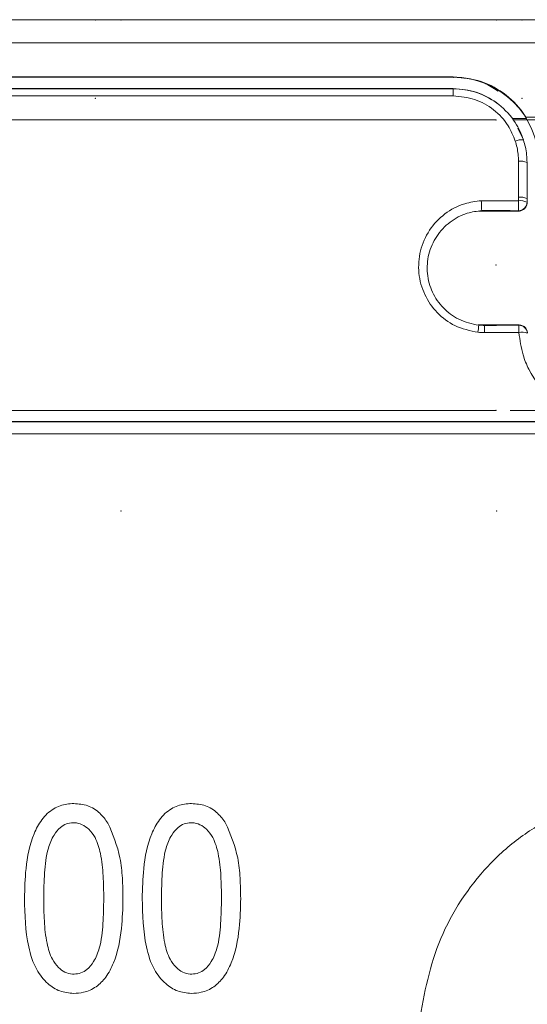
# Model space of a CAD drawing. Header units: metres. Extents: x 7168 to 12828, y 1523 to 3619.
# Tile 81 of 133: x 12037.22 to 12039, y 2245.87 to 2249.32. Entities that reach past the tile are written whole.
import ezdxf

# ---------------------------------------------------------------- set-up
doc = ezdxf.new("R2010")
doc.units = ezdxf.units.M

msp = doc.modelspace()

# ---------------------------------------------------------------- linework, layer by layer
at = {"color": 7, "linetype": 'Continuous', "lineweight": 0}
for p, q in [((12034.7831, 2249.3244, -17586.4959), (12044.9831, 2249.3244, -17586.4959)), ((12037.4831, 2249.3237, -17586.4959), (12037.5731, 2249.3237, -17586.4959)), ((12038.8931, 2249.3237, -17586.4959), (12038.9831, 2249.3237, -17586.4959)), ((12044.9831, 2249.2427, -17586.4959), (12034.7831, 2249.2427, -17586.4959)), ((12036.3411, 2249.1234, -17586.4959), (12038.7411, 2249.1234, -17586.4959)), ((12036.3411, 2249.1225, -17586.4959), (12038.7411, 2249.1225, -17586.4959)), ((12038.7411, 2249.1225, -17586.4959), (12036.3411, 2249.1225, -17586.4959)), ((12038.7411, 2249.1225, -17586.4959), (12038.7411, 2249.1234, -17586.4959)), ((12036.3411, 2249.0825, -17586.4959), (12038.7411, 2249.0825, -17586.4959)), ((12036.3411, 2249.0816, -17586.4959), (12038.7411, 2249.0816, -17586.4959)), ((12038.7411, 2249.0816, -17586.4959), (12038.7411, 2249.0825, -17586.4959)), ((12038.7411, 2249.0569, -17586.4959), (12038.7411, 2249.0816, -17586.4959)), ((12038.7411, 2249.0569, -17586.4959), (12036.3411, 2249.0569, -17586.4959)), ((12038.9982, 2248.9772, -17586.4959), (12038.9493, 2248.9773, -17586.4959)), ((12036.1911, 2248.9725, -17586.4959), (12038.8911, 2248.9725, -17586.4959)), ((12038.9681, 2248.9429, -17586.4959), (12038.9885, 2248.9025, -17586.4959)), ((12038.9877, 2248.9022, -17586.4959), (12038.9885, 2248.9025, -17586.4959)), ((12038.9703, 2248.7012, -17586.4959), (12038.9703, 2248.8275, -17586.4959)), ((12039.0003, 2248.8225, -17586.4959), (12039.0011, 2248.8225, -17586.4959)), ((12039.0011, 2248.8225, -17586.4959), (12039.0011, 2248.6964, -17586.4959)), ((12038.9703, 2248.6884, -17586.4959), (12038.9703, 2248.7012, -17586.4959)), ((12039.0003, 2248.6964, -17586.4959), (12039.0011, 2248.6964, -17586.4959)), ((12039.0003, 2248.6836, -17586.4959), (12039.0011, 2248.6827, -17586.4959)), ((12039.0011, 2248.6964, -17586.4959), (12039.0011, 2248.6827, -17586.4959)), ((12038.8411, 2248.6525, -17586.4959), (12038.8311, 2248.6515, -17586.4959)), ((12038.841, 2248.6539, -17586.4959), (12038.841, 2248.6539, -17586.4959)), ((12038.841, 2248.6534, -17586.4959), (12038.841, 2248.6539, -17586.4959)), ((12038.8411, 2248.6525, -17586.4959), (12038.841, 2248.6534, -17586.4959)), ((12038.9703, 2248.6533, -17586.4959), (12038.9701, 2248.6536, -17586.4959)), ((12038.9709, 2248.6527, -17586.4959), (12038.9703, 2248.6533, -17586.4959)), ((12038.9711, 2248.6525, -17586.4959), (12038.9709, 2248.6527, -17586.4959)), ((12038.831, 2248.252, -17586.4959), (12038.8311, 2248.2535, -17586.4959)), ((12038.8311, 2248.2535, -17586.4959), (12038.8511, 2248.2525, -17586.4959)), ((12038.8511, 2248.2525, -17586.4959), (12038.8511, 2248.251, -17586.4959)), ((12038.8511, 2248.2504, -17586.4959), (12038.8511, 2248.251, -17586.4959)), ((12038.8511, 2248.249, -17586.4959), (12038.8511, 2248.2504, -17586.4959)), ((12038.8511, 2248.2467, -17586.4959), (12038.8511, 2248.249, -17586.4959)), ((12038.9713, 2248.2514, -17586.4959), (12038.9723, 2248.2525, -17586.4959)), ((12038.8511, 2248.2436, -17586.4959), (12038.8511, 2248.2467, -17586.4959)), ((12038.8511, 2248.2397, -17586.4959), (12038.8511, 2248.2436, -17586.4959)), ((12038.8511, 2248.2353, -17586.4959), (12038.8511, 2248.2397, -17586.4959)), ((12038.8511, 2248.2305, -17586.4959), (12038.8511, 2248.2353, -17586.4959)), ((12038.8511, 2248.2253, -17586.4959), (12038.8511, 2248.2305, -17586.4959)), ((12036.1911, 2247.9525, -17586.4959), (12038.8911, 2247.9525, -17586.4959)), ((12039.3411, 2247.9525, -17586.4959), (12038.9411, 2247.9525, -17586.4959)), ((12035.614, 2247.9129, -17586.4959), (12044.1522, 2247.9129, -17586.4959)), ((12035.614, 2247.9125, -17586.4959), (12041.6481, 2247.9125, -17586.4959)), ((12039.2003, 2247.9134, -17586.4959), (12035.882, 2247.9134, -17586.4959)), ((12044.1522, 2247.8695, -17586.4959), (12035.614, 2247.8695, -17586.4959))]:
    msp.add_line(p, q, dxfattribs=at)
for centre, radius, start, end in [((12038.7411, 2248.8225, -17586.4959), 0.3, 0, 90), ((12038.9801, 2248.8544, -17586.4959), 0.0484, 81.0051, 115.655), ((12038.9774, 2248.7777, -17586.4959), 0.0503, 62.9846, 98.1984), ((12038.9774, 2248.6502, -17586.4959), 0.0515, 63.6804, 98.0168), ((12048.1009, 2248.6219, -17586.4959), 9.1309, 179.58243, 179.80127), ((12038.9703, 2248.6836, -17586.4959), 0.03, 269.6515, 0.1047), ((12038.9774, 2248.6373, -17586.4959), 0.0516, 63.7509, 97.999), ((12039.2537, 2248.1896, -17586.4959), 0.4273, 171.6022, 175.0434), ((12032.7192, 2248.189, -17586.4959), 6.2523, 0.33635, 0.57126), ((12038.9715, 2248.2214, -17586.4959), 0.03, 4.5781, 90.3788), ((12038.9828, 2248.1708, -17586.4959), 0.0561, 70.7329, 101.7118)]:
    msp.add_arc(centre, radius, start, end, dxfattribs=at)
for points, knots in [([(12038.7411, 2249.1234, -17586.4959), (12038.7745, 2249.1202, -17586.4959), (12038.8413, 2249.1137, -17586.4959), (12038.9303, 2249.0632, -17586.4959), (12038.9768, 2249.0127, -17586.4959), (12038.9952, 2248.9836, -17586.4959), (12038.996, 2248.9825, -17586.4959)], [0, 0, 0, 0, 0.327965, 0.655876, 0.986348, 1, 1, 1, 1]), ([(12038.8985, 2249.073, -17586.4959), (12038.8826, 2249.0838, -17586.4959), (12038.8361, 2249.1155, -17586.4959), (12038.7789, 2249.1197, -17586.4959), (12038.7411, 2249.1225, -17586.4959)], [0, 0, 0, 0, 0.341116, 1, 1, 1, 1]), ([(12038.7411, 2249.0825, -17586.4959), (12038.7688, 2249.0803, -17586.4959), (12038.824, 2249.0757, -17586.4959), (12038.8711, 2249.0468, -17586.4959), (12038.8946, 2249.0324, -17586.4959)], [0, 0, 0, 0, 0.499915, 1, 1, 1, 1]), ([(12038.7411, 2249.0816, -17586.4959), (12038.7411, 2249.0816, -17586.4959), (12038.7698, 2249.0816, -17586.4959), (12038.8276, 2249.0719, -17586.4959), (12038.9043, 2249.03, -17586.4959), (12038.9587, 2248.97, -17586.4959), (12038.9809, 2248.9236, -17586.4959), (12038.9877, 2248.9022, -17586.4959), (12038.9877, 2248.9022, -17586.4959)], [0, 0, 0, 0, 0.000019, 0.263746, 0.527258, 0.792255, 0.999982, 1, 1, 1, 1]), ([(12038.9591, 2248.8981, -17586.4959), (12038.9516, 2248.9165, -17586.4959), (12038.9345, 2248.9584, -17586.4959), (12038.8852, 2249.0107, -17586.4959), (12038.8176, 2249.0494, -17586.4959), (12038.7666, 2249.0544, -17586.4959), (12038.7411, 2249.0569, -17586.4959)], [0, 0, 0, 0, 0.208132, 0.473316, 0.736654, 1, 1, 1, 1]), ([(12038.996, 2248.9825, -17586.4959), (12039.0779, 2248.9818, -17586.4959), (12039.2419, 2248.9805, -17586.4959), (12039.4057, 2248.9752, -17586.4959), (12039.4877, 2248.9725, -17586.4959)], [0, 0, 0, 0, 0.499939, 1, 1, 1, 1]), ([(12038.996, 2248.9825, -17586.4959), (12038.9962, 2248.9819, -17586.4959), (12038.997, 2248.9801, -17586.4959), (12038.9977, 2248.9784, -17586.4959), (12038.9982, 2248.9772, -17586.4959)], [0, 0, 0, 0, 0.330648, 1, 1, 1, 1]), ([(12039.4877, 2248.9725, -17586.4959), (12039.3965, 2248.9725, -17586.4959), (12039.2321, 2248.9725, -17586.4959), (12039.039, 2248.9725, -17586.4959), (12038.953, 2248.9725, -17586.4959)], [0, 0, 0, 0, 0.5546469, 1, 1, 1, 1]), ([(12038.9703, 2248.8275, -17586.4959), (12038.97, 2248.8356, -17586.4959), (12038.9695, 2248.8519, -17586.4959), (12038.9657, 2248.8755, -17586.4959), (12038.9613, 2248.8907, -17586.4959), (12038.9591, 2248.8981, -17586.4959)], [0, 0, 0, 0, 0.341064, 0.678411, 1, 1, 1, 1]), ([(12038.9877, 2248.9022, -17586.4959), (12038.9877, 2248.9022, -17586.4959), (12038.9904, 2248.894, -17586.4959), (12038.9949, 2248.8768, -17586.4959), (12038.9993, 2248.85, -17586.4959), (12039.0003, 2248.8318, -17586.4959), (12039.0003, 2248.8225, -17586.4959), (12039.0003, 2248.8225, -17586.4959)], [0, 0, 0, 0, 0.000072, 0.321652, 0.658921, 0.999927, 1, 1, 1, 1]), ([(12039.0003, 2248.8225, -17586.4959), (12039.0003, 2248.8225, -17586.4959), (12039.0003, 2248.8119, -17586.4959), (12039.0003, 2248.791, -17586.4959), (12039.0003, 2248.7489, -17586.4959), (12039.0003, 2248.7174, -17586.4959), (12039.0003, 2248.6964, -17586.4959), (12039.0003, 2248.6964, -17586.4959)], [0, 0, 0, 0, 0.000044, 0.250027, 0.500057, 0.999962, 1, 1, 1, 1]), ([(12038.828, 2248.2265, -17586.4959), (12038.8001, 2248.2323, -17586.4959), (12038.7467, 2248.2435, -17586.4959), (12038.6817, 2248.2932, -17586.4959), (12038.6371, 2248.3576, -17586.4959), (12038.6162, 2248.4341, -17586.4959), (12038.6219, 2248.5137, -17586.4959), (12038.654, 2248.5872, -17586.4959), (12038.7088, 2248.6453, -17586.4959), (12038.7741, 2248.6802, -17586.4959), (12038.8198, 2248.6862, -17586.4959), (12038.8395, 2248.6888, -17586.4959)], [0, 0, 0, 0, 0.121825, 0.232952, 0.345005, 0.458257, 0.572666, 0.687467, 0.801724, 0.914662, 1, 1, 1, 1]), ([(12038.8395, 2248.6888, -17586.4959), (12038.8495, 2248.6888, -17586.4959), (12038.876, 2248.6888, -17586.4959), (12038.917, 2248.6887, -17586.4959), (12038.9506, 2248.6885, -17586.4959), (12038.9677, 2248.6884, -17586.4959), (12038.9703, 2248.6884, -17586.4959)], [0, 0, 0, 0, 0.22945, 0.608032, 0.940045, 1, 1, 1, 1]), ([(12038.8395, 2248.6888, -17586.4959), (12038.8395, 2248.6885, -17586.4959), (12038.8397, 2248.6848, -17586.4959), (12038.8401, 2248.6776, -17586.4959), (12038.8405, 2248.668, -17586.4959), (12038.8408, 2248.6603, -17586.4959), (12038.841, 2248.6551, -17586.4959), (12038.841, 2248.6543, -17586.4959), (12038.841, 2248.6539, -17586.4959)], [0, 0, 0, 0, 0.021139, 0.217041, 0.41297, 0.608693, 0.804337, 1, 1, 1, 1]), ([(12039.0011, 2248.6827, -17586.4959), (12039.0009, 2248.6799, -17586.4959), (12039.0004, 2248.6742, -17586.4959), (12038.9967, 2248.6662, -17586.4959), (12038.991, 2248.6595, -17586.4959), (12038.9832, 2248.6545, -17586.4959), (12038.9762, 2248.6527, -17586.4959), (12038.972, 2248.6525, -17586.4959), (12038.9711, 2248.6525, -17586.4959)], [0, 0, 0, 0, 0.171991, 0.343903, 0.519208, 0.716067, 0.940953, 1, 1, 1, 1]), ([(12039.0003, 2248.6964, -17586.4959), (12039.0003, 2248.6964, -17586.4959), (12039.0003, 2248.6921, -17586.4959), (12039.0003, 2248.6879, -17586.4959), (12039.0003, 2248.6836, -17586.4959)], [0, 0, 0, 0, 0.000379, 1, 1, 1, 1]), ([(12038.841, 2248.6539, -17586.4959), (12038.8239, 2248.6517, -17586.4959), (12038.7841, 2248.6464, -17586.4959), (12038.7272, 2248.6161, -17586.4959), (12038.6795, 2248.5656, -17586.4959), (12038.6516, 2248.5017, -17586.4959), (12038.6467, 2248.4326, -17586.4959), (12038.6648, 2248.3661, -17586.4959), (12038.7036, 2248.3098, -17586.4959), (12038.7602, 2248.2677, -17586.4959), (12038.8066, 2248.255, -17586.4959), (12038.831, 2248.252, -17586.4959), (12038.831, 2248.252, -17586.4959)], [0, 0, 0, 0, 0.085184, 0.198013, 0.312266, 0.427171, 0.541729, 0.655107, 0.767201, 0.878287, 0.99999, 1, 1, 1, 1]), ([(12038.9701, 2248.6536, -17586.4959), (12038.9675, 2248.6536, -17586.4959), (12038.9504, 2248.6537, -17586.4959), (12038.9107, 2248.6539, -17586.4959), (12038.8703, 2248.6539, -17586.4959), (12038.8443, 2248.6539, -17586.4959), (12038.841, 2248.6539, -17586.4959)], [0, 0, 0, 0, 0.0606319, 0.3964487, 0.9235934, 1, 1, 1, 1]), ([(12038.9711, 2248.6525, -17586.4959), (12038.9694, 2248.6525, -17586.4959), (12038.9557, 2248.6525, -17586.4959), (12038.9277, 2248.6525, -17586.4959), (12038.8857, 2248.6525, -17586.4959), (12038.8561, 2248.6525, -17586.4959), (12038.8411, 2248.6525, -17586.4959)], [0, 0, 0, 0, 0.042004, 0.342409, 0.667384, 1, 1, 1, 1]), ([(12038.831, 2248.252, -17586.4959), (12038.831, 2248.252, -17586.4959), (12038.8343, 2248.2518, -17586.4959), (12038.8393, 2248.2512, -17586.4959), (12038.846, 2248.251, -17586.4959), (12038.8494, 2248.251, -17586.4959), (12038.8511, 2248.251, -17586.4959), (12038.8511, 2248.251, -17586.4959)], [0, 0, 0, 0, 0.000297, 0.496428, 0.748184, 0.999699, 1, 1, 1, 1]), ([(12038.8511, 2248.2525, -17586.4959), (12038.8648, 2248.2525, -17586.4959), (12038.8924, 2248.2525, -17586.4959), (12038.9336, 2248.2525, -17586.4959), (12038.9591, 2248.2525, -17586.4959), (12038.9723, 2248.2525, -17586.4959)], [0, 0, 0, 0, 0.326754, 0.652052, 1, 1, 1, 1]), ([(12038.8511, 2248.251, -17586.4959), (12038.8649, 2248.251, -17586.4959), (12038.8927, 2248.251, -17586.4959), (12038.9328, 2248.2511, -17586.4959), (12038.959, 2248.2513, -17586.4959), (12038.9713, 2248.2514, -17586.4959)], [0, 0, 0, 0, 0.346609, 0.693169, 1, 1, 1, 1]), ([(12038.9723, 2248.2525, -17586.4959), (12038.9767, 2248.2519, -17586.4959), (12038.9849, 2248.2508, -17586.4959), (12038.9941, 2248.2438, -17586.4959), (12038.9998, 2248.2355, -17586.4959), (12039.0018, 2248.2287, -17586.4959), (12039.0021, 2248.2252, -17586.4959), (12039.0022, 2248.2246, -17586.4959)], [0, 0, 0, 0, 0.302023, 0.567672, 0.78744, 0.96379, 1, 1, 1, 1]), ([(12038.8511, 2248.2253, -17586.4959), (12038.8491, 2248.2254, -17586.4959), (12038.8452, 2248.2254, -17586.4959), (12038.8375, 2248.2257, -17586.4959), (12038.8318, 2248.2262, -17586.4959), (12038.828, 2248.2265, -17586.4959)], [0, 0, 0, 0, 0.251785, 0.503575, 1, 1, 1, 1]), ([(12038.9715, 2248.2257, -17586.4959), (12038.9591, 2248.2256, -17586.4959), (12038.9329, 2248.2255, -17586.4959), (12038.8928, 2248.2254, -17586.4959), (12038.865, 2248.2253, -17586.4959), (12038.8511, 2248.2253, -17586.4959)], [0, 0, 0, 0, 0.306915, 0.653457, 1, 1, 1, 1]), ([(12039.0898, 2247.9839, -17586.4959), (12039.0586, 2248.0197, -17586.4959), (12039.0156, 2248.0691, -17586.4959), (12038.9819, 2248.155, -17586.4959), (12038.9754, 2248.1992, -17586.4959), (12038.9715, 2248.2257, -17586.4959)], [0, 0, 0, 0, 0.512166, 0.706915, 1, 1, 1, 1]), ([(12038.6176, 2245.7865, -17586.4959), (12038.6357, 2245.8866, -17586.4959), (12038.6718, 2246.0866, -17586.4959), (12038.8108, 2246.3064, -17586.4959), (12038.9593, 2246.446, -17586.4959), (12039.1209, 2246.5471, -17586.4959), (12039.2712, 2246.5882, -17586.4959), (12039.3708, 2246.59, -17586.4959), (12039.3831, 2246.5903, -17586.4959)], [0, 0, 0, 0, 0.250348, 0.500174, 0.626915, 0.753503, 0.969647, 1, 1, 1, 1]), ([(12037.2346, 2246.2381, -17586.4959), (12037.2354, 2246.2731, -17586.4959), (12037.2374, 2246.3501, -17586.4959), (12037.2562, 2246.4455, -17586.4959), (12037.2932, 2246.5168, -17586.4959), (12037.3329, 2246.5553, -17586.4959), (12037.3751, 2246.5705, -17586.4959), (12037.3997, 2246.5715, -17586.4959), (12037.408, 2246.5718, -17586.4959)], [0, 0, 0, 0, 0.2516174, 0.5538541, 0.6881998, 0.8239941, 0.9404958, 1, 1, 1, 1]), ([(12037.408, 2246.5718, -17586.4959), (12037.4245, 2246.5704, -17586.4959), (12037.4578, 2246.5675, -17586.4959), (12037.5001, 2246.5408, -17586.4959), (12037.5188, 2246.5153, -17586.4959), (12037.5276, 2246.5033, -17586.4959)], [0, 0, 0, 0, 0.3422909, 0.688725, 1, 1, 1, 1]), ([(12037.6482, 2246.2381, -17586.4959), (12037.6491, 2246.2731, -17586.4959), (12037.651, 2246.3501, -17586.4959), (12037.6698, 2246.4455, -17586.4959), (12037.7068, 2246.5168, -17586.4959), (12037.7466, 2246.5553, -17586.4959), (12037.7888, 2246.5705, -17586.4959), (12037.8133, 2246.5715, -17586.4959), (12037.8216, 2246.5718, -17586.4959)], [0, 0, 0, 0, 0.251617, 0.553854, 0.6882, 0.823994, 0.940496, 1, 1, 1, 1]), ([(12037.8216, 2246.5718, -17586.4959), (12037.8382, 2246.5704, -17586.4959), (12037.8715, 2246.5675, -17586.4959), (12037.9138, 2246.5408, -17586.4959), (12037.9324, 2246.5153, -17586.4959), (12037.9413, 2246.5033, -17586.4959)], [0, 0, 0, 0, 0.342292, 0.688724, 1, 1, 1, 1]), ([(12037.4052, 2246.5043, -17586.4959), (12037.3972, 2246.5035, -17586.4959), (12037.3811, 2246.5017, -17586.4959), (12037.357, 2246.4864, -17586.4959), (12037.3338, 2246.4577, -17586.4959), (12037.3121, 2246.4034, -17586.4959), (12037.3037, 2246.3274, -17586.4959), (12037.3026, 2246.2683, -17586.4959), (12037.3021, 2246.2384, -17586.4959)], [0, 0, 0, 0, 0.0770583, 0.1543223, 0.2669393, 0.4285266, 0.7113542, 1, 1, 1, 1]), ([(12037.5131, 2246.2384, -17586.4959), (12037.5128, 2246.2648, -17586.4959), (12037.5121, 2246.3176, -17586.4959), (12037.5047, 2246.3897, -17586.4959), (12037.4884, 2246.4467, -17586.4959), (12037.4635, 2246.4804, -17586.4959), (12037.4381, 2246.4992, -17586.4959), (12037.4177, 2246.5039, -17586.4959), (12037.4067, 2246.5043, -17586.4959), (12037.4052, 2246.5043, -17586.4959)], [0, 0, 0, 0, 0.251442, 0.503257, 0.690429, 0.807005, 0.89587, 0.985647, 1, 1, 1, 1]), ([(12037.5276, 2246.5033, -17586.4959), (12037.5445, 2246.4631, -17586.4959), (12037.5707, 2246.4009, -17586.4959), (12037.5793, 2246.3098, -17586.4959), (12037.5802, 2246.2621, -17586.4959), (12037.5807, 2246.2381, -17586.4959)], [0, 0, 0, 0, 0.474711, 0.736283, 1, 1, 1, 1]), ([(12037.8189, 2246.5043, -17586.4959), (12037.8108, 2246.5035, -17586.4959), (12037.7947, 2246.5017, -17586.4959), (12037.7707, 2246.4864, -17586.4959), (12037.7475, 2246.4577, -17586.4959), (12037.7258, 2246.4034, -17586.4959), (12037.7174, 2246.3274, -17586.4959), (12037.7163, 2246.2683, -17586.4959), (12037.7157, 2246.2384, -17586.4959)], [0, 0, 0, 0, 0.077059, 0.154323, 0.26694, 0.428527, 0.711354, 1, 1, 1, 1]), ([(12037.9268, 2246.2384, -17586.4959), (12037.9264, 2246.2648, -17586.4959), (12037.9257, 2246.3176, -17586.4959), (12037.9183, 2246.3897, -17586.4959), (12037.902, 2246.4467, -17586.4959), (12037.8771, 2246.4804, -17586.4959), (12037.8517, 2246.4992, -17586.4959), (12037.8313, 2246.5039, -17586.4959), (12037.8204, 2246.5043, -17586.4959), (12037.8189, 2246.5043, -17586.4959)], [0, 0, 0, 0, 0.251442, 0.503257, 0.690429, 0.807005, 0.895871, 0.985647, 1, 1, 1, 1]), ([(12037.9413, 2246.5033, -17586.4959), (12037.9582, 2246.4631, -17586.4959), (12037.9843, 2246.4009, -17586.4959), (12037.9929, 2246.3098, -17586.4959), (12037.9938, 2246.2621, -17586.4959), (12037.9943, 2246.2381, -17586.4959)], [0, 0, 0, 0, 0.474711, 0.736283, 1, 1, 1, 1]), ([(12037.4072, 2245.905, -17586.4959), (12037.3908, 2245.9065, -17586.4959), (12037.3577, 2245.9097, -17586.4959), (12037.3114, 2245.9402, -17586.4959), (12037.2703, 2245.993, -17586.4959), (12037.238, 2246.096, -17586.4959), (12037.2359, 2246.1813, -17586.4959), (12037.2346, 2246.2381, -17586.4959)], [0, 0, 0, 0, 0.1174188, 0.2356393, 0.3864735, 0.5915461, 1, 1, 1, 1]), ([(12037.3021, 2246.2384, -17586.4959), (12037.3024, 2246.2121, -17586.4959), (12037.3032, 2246.1593, -17586.4959), (12037.3105, 2246.0873, -17586.4959), (12037.3269, 2246.0305, -17586.4959), (12037.3513, 2245.9969, -17586.4959), (12037.376, 2245.9781, -17586.4959), (12037.3961, 2245.9729, -17586.4959), (12037.4073, 2245.9725, -17586.4959), (12037.4092, 2245.9725, -17586.4959)], [0, 0, 0, 0, 0.251634, 0.503647, 0.69145, 0.807201, 0.894008, 0.981528, 1, 1, 1, 1]), ([(12037.5807, 2246.2381, -17586.4959), (12037.5798, 2246.2032, -17586.4959), (12037.5778, 2246.1267, -17586.4959), (12037.5592, 2246.0317, -17586.4959), (12037.5239, 2245.9631, -17586.4959), (12037.4878, 2245.9261, -17586.4959), (12037.4468, 2245.9072, -17586.4959), (12037.419, 2245.9056, -17586.4959), (12037.4072, 2245.905, -17586.4959)], [0, 0, 0, 0, 0.25176, 0.55056, 0.686445, 0.800745, 0.91578, 1, 1, 1, 1]), ([(12037.4092, 2245.9725, -17586.4959), (12037.4173, 2245.9733, -17586.4959), (12037.4334, 2245.975, -17586.4959), (12037.4579, 2245.9906, -17586.4959), (12037.4819, 2246.0199, -17586.4959), (12037.5033, 2246.075, -17586.4959), (12037.5116, 2246.1505, -17586.4959), (12037.5126, 2246.2089, -17586.4959), (12037.5131, 2246.2384, -17586.4959)], [0, 0, 0, 0, 0.077049, 0.1545, 0.271849, 0.436435, 0.715445, 1, 1, 1, 1]), ([(12037.8209, 2245.905, -17586.4959), (12037.8044, 2245.9065, -17586.4959), (12037.7714, 2245.9097, -17586.4959), (12037.725, 2245.9402, -17586.4959), (12037.6839, 2245.993, -17586.4959), (12037.6517, 2246.096, -17586.4959), (12037.6496, 2246.1813, -17586.4959), (12037.6482, 2246.2381, -17586.4959)], [0, 0, 0, 0, 0.117419, 0.23564, 0.386474, 0.591546, 1, 1, 1, 1]), ([(12037.7157, 2246.2384, -17586.4959), (12037.7161, 2246.2121, -17586.4959), (12037.7168, 2246.1593, -17586.4959), (12037.7241, 2246.0873, -17586.4959), (12037.7406, 2246.0305, -17586.4959), (12037.765, 2245.9969, -17586.4959), (12037.7896, 2245.9781, -17586.4959), (12037.8098, 2245.9729, -17586.4959), (12037.8209, 2245.9725, -17586.4959), (12037.8228, 2245.9725, -17586.4959)], [0, 0, 0, 0, 0.251634, 0.503647, 0.691449, 0.807201, 0.894007, 0.981527, 1, 1, 1, 1]), ([(12037.9943, 2246.2381, -17586.4959), (12037.9934, 2246.2032, -17586.4959), (12037.9914, 2246.1267, -17586.4959), (12037.9728, 2246.0317, -17586.4959), (12037.9375, 2245.9631, -17586.4959), (12037.9014, 2245.9261, -17586.4959), (12037.8605, 2245.9072, -17586.4959), (12037.8326, 2245.9056, -17586.4959), (12037.8209, 2245.905, -17586.4959)], [0, 0, 0, 0, 0.25176, 0.55056, 0.686445, 0.800746, 0.91578, 1, 1, 1, 1]), ([(12037.8228, 2245.9725, -17586.4959), (12037.8309, 2245.9733, -17586.4959), (12037.8471, 2245.975, -17586.4959), (12037.8716, 2245.9906, -17586.4959), (12037.8955, 2246.0199, -17586.4959), (12037.9169, 2246.075, -17586.4959), (12037.9252, 2246.1505, -17586.4959), (12037.9262, 2246.2089, -17586.4959), (12037.9268, 2246.2384, -17586.4959)], [0, 0, 0, 0, 0.077049, 0.154499, 0.271848, 0.436435, 0.715445, 1, 1, 1, 1])]:
    msp.add_open_spline(points, degree=3, knots=knots, dxfattribs=at)
for p in [(12037.4831, 2249.3237, -17586.4959), (12037.5731, 2249.3237, -17586.4959), (12038.8931, 2249.3237, -17586.4959), (12038.9831, 2249.3237, -17586.4959), (12038.7411, 2249.1225, -17586.4959), (12037.4831, 2249.0487, -17586.4959), (12037.4831, 2249.0487, -17586.4959), (12038.9831, 2249.0487, -17586.4959), (12038.9831, 2249.0487, -17586.4959), (12038.8911, 2248.9725, -17586.4959), (12038.8911, 2248.4625, -17586.4959), (12038.8911, 2247.9525, -17586.4959), (12037.5731, 2247.5987, -17586.4959), (12038.8931, 2247.5987, -17586.4959)]:
    msp.add_point(p, dxfattribs=at)

doc.saveas('drawing.dxf')
